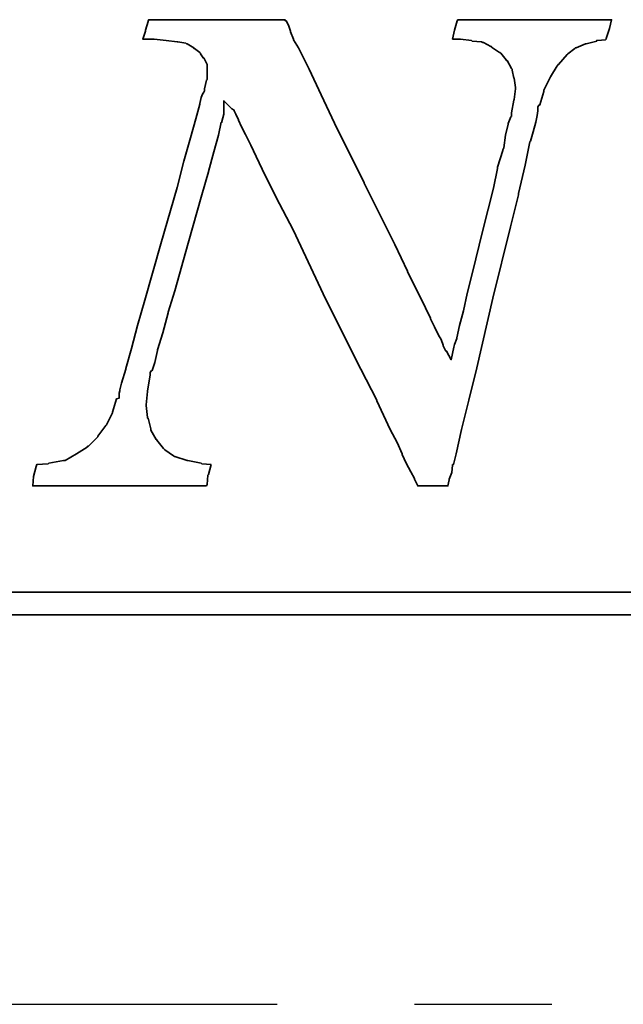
# Model space of a CAD drawing. Header units: millimetres. Extents: x -61 to 184, y -64 to 81.
# Tile 40 of 43: x 148.67 to 151.96, y 0 to 5.37. Entities that reach past the tile are written whole.
import ezdxf

# ---------------------------------------------------------------- set-up
doc = ezdxf.new("R2010")
doc.units = ezdxf.units.MM
doc.linetypes.add('CENTER', pattern=[2, 1.25, -0.25, 0.25, -0.25])
for name, color, linetype in [('CL', 1, 'CENTER'), ('DIM', 4, 'Continuous'), ('layer 1', 7, 'Continuous')]:
    doc.layers.add(name, color=color, linetype=linetype)

# ---------------------------------------------------------------- blocks, each defined once
blk = doc.blocks.new('TBI MOTION logo(完整正式版)')
at = {"layer": 'layer 1', "color": 22, "lineweight": 35}
for points, knots in [([(58.92625, -7.91875), (58.92625, -7.91875), (58.58625, -7.89375), (58.58625, -7.89375), (58.58625, -7.89375), (58.58625, -7.89375), (58.56625, -7.87125), (58.56625, -7.87125), (58.56625, -7.87125), (58.56625, -7.87125), (58.08375, -7.77375), (58.08375, -7.77375), (58.08375, -7.77375), (58.08375, -7.77375), (58.06125, -7.77375), (58.06125, -7.77375), (58.06125, -7.77375), (58.06125, -7.77375), (57.62625, -7.63125), (57.62625, -7.63125), (57.62625, -7.63125), (57.62625, -7.63125), (57.60625, -7.63125), (57.60625, -7.63125), (57.60625, -7.63125), (57.60625, -7.63125), (57.58125, -7.60625), (57.58125, -7.60625), (57.58125, -7.60625), (57.58125, -7.60625), (57.26625, -7.38875), (57.26625, -7.38875), (57.26625, -7.38875), (57.26625, -7.38875), (57.24625, -7.36875), (57.24625, -7.36875), (57.24625, -7.36875), (57.24625, -7.36875), (57.22125, -7.34375), (57.22125, -7.34375), (57.22125, -7.34375), (57.22125, -7.34375), (56.98125, -7.05375), (56.98125, -7.05375), (56.98125, -7.05375), (56.98125, -7.05375), (56.98125, -7.02875), (56.98125, -7.02875), (56.98125, -7.02875), (56.98125, -7.02875), (56.95625, -7.02875), (56.95625, -7.02875), (56.95625, -7.02875), (56.95625, -7.02875), (56.76625, -6.69625), (56.76625, -6.69625), (56.76625, -6.69625), (56.76625, -6.69625), (56.76625, -6.67125), (56.76625, -6.67125), (56.76625, -6.67125), (56.76625, -6.67125), (56.76625, -6.64875), (56.76625, -6.64875), (56.76625, -6.64875), (56.76625, -6.64875), (56.67125, -6.26375), (56.67125, -6.26375), (56.67125, -6.26375), (56.67125, -6.26375), (56.64625, -6.26375), (56.64625, -6.26375), (56.64625, -6.26375), (56.64625, -6.26375), (56.64625, -6.23875), (56.64625, -6.23875), (56.64625, -6.23875), (56.64625, -6.23875), (56.59625, -5.80875), (56.59625, -5.80875), (56.59625, -5.80875), (56.59625, -5.80875), (56.59625, -5.78375), (56.59625, -5.78375), (56.59625, -5.78375), (56.59625, -5.78375), (56.64625, -5.30375), (56.64625, -5.30375), (56.64625, -5.30375), (56.64625, -5.30375), (56.64625, -5.27875), (56.64625, -5.27875), (56.64625, -5.27875), (56.64625, -5.27875), (56.74125, -4.72875), (56.74125, -4.72875), (56.74125, -4.72875), (56.74125, -4.72875), (56.74125, -4.67875), (56.74125, -4.67875), (56.74125, -4.67875), (56.74125, -4.67875), (56.74125, -4.63375), (56.74125, -4.63375), (56.74125, -4.63375), (56.74125, -4.63375), (56.79125, -4.55875), (56.79125, -4.55875), (56.79125, -4.55875), (56.79125, -4.55875), (56.81125, -4.55875), (56.81125, -4.55875), (56.81125, -4.55875), (56.81125, -4.55875), (56.91125, -4.27375), (56.91125, -4.27375), (56.91125, -4.27375), (56.91125, -4.27375), (57.00625, -3.83874), (57.00625, -3.83874), (57.00625, -3.83874), (57.00625, -3.83874), (57.00625, -3.81374), (57.00625, -3.81374), (57.00625, -3.81374), (57.00625, -3.81374), (57.19875, -3.21374), (57.19875, -3.21374), (57.19875, -3.21374), (57.19875, -3.21374), (57.38625, -2.49625), (57.38625, -2.49625), (57.38625, -2.49625), (57.38625, -2.49625), (57.38625, -2.47374), (57.38625, -2.47374), (57.38625, -2.47374), (57.38625, -2.47374), (57.62625, -1.70375), (57.62625, -1.70375), (57.62625, -1.70375), (57.62625, -1.70375), (58.10625, 0.00125), (58.10625, 0.00125), (58.10625, 0.00125), (58.10625, 0.00125), (58.58625, 1.72625), (58.58625, 1.72625), (58.58625, 1.72625), (58.58625, 1.72625), (58.82625, 2.54125), (58.82625, 2.54125), (58.82625, 2.54125), (58.82625, 2.54125), (58.82625, 2.56374), (58.82625, 2.56374), (58.82625, 2.56374), (58.82625, 2.56374), (59.02125, 3.26125), (59.02125, 3.26125), (59.02125, 3.26125), (59.02125, 3.26125), (59.18625, 3.86125), (59.18625, 3.86125), (59.18625, 3.86125), (59.18625, 3.86125), (59.28625, 4.31875), (59.28625, 4.31875), (59.28625, 4.31875), (59.28625, 4.31875), (59.30625, 4.31875), (59.30625, 4.31875), (59.30625, 4.31875), (59.30625, 4.31875), (59.30625, 4.34125), (59.30625, 4.34125), (59.30625, 4.34125), (59.30625, 4.34125), (59.38125, 4.60625), (59.38125, 4.60625), (59.38125, 4.60625), (59.38125, 4.60625), (59.38125, 4.65125), (59.38125, 4.65125), (59.38125, 4.65125), (59.38125, 4.65125), (59.38125, 5.08625), (59.38125, 5.08625), (59.38125, 5.08625), (59.38125, 5.08625), (59.66625, 4.79624), (59.66625, 4.79624), (59.66625, 4.79624), (59.66625, 4.79624), (59.74125, 4.75124), (59.74125, 4.75124), (59.74125, 4.75124), (59.74125, 4.75124), (59.74125, 4.72624), (59.74125, 4.72624), (59.74125, 4.72624), (59.74125, 4.72624), (59.76125, 4.70124), (59.76125, 4.70124), (59.76125, 4.70124), (59.76125, 4.70124), (59.81125, 4.60625), (59.81125, 4.60625), (59.81125, 4.60625), (59.81125, 4.60625), (59.90625, 4.41125), (59.90625, 4.41125), (59.90625, 4.41125), (59.90625, 4.41125), (59.90625, 4.39125), (59.90625, 4.39125), (59.90625, 4.39125), (59.90625, 4.39125), (60.00375, 4.15124), (60.00375, 4.15124), (60.00375, 4.15124), (60.00375, 4.15124), (60.14625, 3.88374), (60.14625, 3.88374), (60.14625, 3.88374), (60.14625, 3.88374), (60.34125, 3.50124), (60.34125, 3.50124), (60.34125, 3.50124), (60.34125, 3.50124), (60.53125, 3.09125), (60.53125, 3.09125), (60.53125, 3.09125), (60.53125, 3.09125), (60.74625, 2.63625), (60.74625, 2.63625), (60.74625, 2.63625), (60.74625, 2.63625), (61.25125, 1.63124), (61.25125, 1.63124), (61.25125, 1.63124), (61.25125, 1.63124), (61.85125, 0.47625), (61.85125, 0.47625), (61.85125, 0.47625), (61.85125, 0.47625), (63.02625, -2.01874), (63.02625, -2.01874), (63.02625, -2.01874), (63.02625, -2.01874), (64.27625, -4.51374), (64.27625, -4.51374), (64.27625, -4.51374), (64.27625, -4.51374), (64.85125, -5.61375), (64.85125, -5.61375), (64.85125, -5.61375), (64.85125, -5.61375), (64.85125, -5.64125), (64.85125, -5.64125), (64.85125, -5.64125), (64.85125, -5.64125), (65.32875, -6.67125), (65.32875, -6.67125), (65.32875, -6.67125), (65.32875, -6.67125), (65.57125, -7.12875), (65.57125, -7.12875), (65.57125, -7.12875), (65.57125, -7.12875), (65.76125, -7.53625), (65.76125, -7.53625), (65.76125, -7.53625), (65.76125, -7.53625), (65.76125, -7.55625), (65.76125, -7.55625), (65.76125, -7.55625), (65.76125, -7.55625), (65.90375, -7.87125), (65.90375, -7.87125), (65.90375, -7.87125), (65.90375, -7.87125), (66.07125, -8.18125), (66.07125, -8.18125), (66.07125, -8.18125), (66.07125, -8.18125), (66.19125, -8.42375), (66.19125, -8.42375), (66.19125, -8.42375), (66.19125, -8.42375), (66.19125, -8.44375), (66.19125, -8.44375), (66.19125, -8.44375), (66.19125, -8.44375), (66.29125, -8.63875), (66.29125, -8.63875), (66.29125, -8.63875), (66.29125, -8.63875), (66.31125, -8.68625), (66.31125, -8.68625), (66.31125, -8.68625), (66.31125, -8.68625), (66.38375, -8.68625), (66.38375, -8.68625), (66.38375, -8.68625), (66.38375, -8.68625), (66.84125, -8.68625), (66.84125, -8.68625), (66.84125, -8.68625), (66.84125, -8.68625), (67.29625, -8.68625), (67.29625, -8.68625), (67.29625, -8.68625), (67.29625, -8.68625), (67.36625, -8.68625), (67.36625, -8.68625), (67.36625, -8.68625), (67.36625, -8.68625), (67.39125, -8.68625), (67.39125, -8.68625), (67.39125, -8.68625), (67.39125, -8.68625), (67.44125, -8.46875), (67.44125, -8.46875), (67.44125, -8.46875), (67.44125, -8.46875), (67.44125, -8.44375), (67.44125, -8.44375), (67.44125, -8.44375), (67.44125, -8.44375), (67.53625, -8.20375), (67.53625, -8.20375), (67.53625, -8.20375), (67.53625, -8.20375), (67.56125, -7.94375), (67.56125, -7.94375), (67.56125, -7.94375), (67.56125, -7.94375), (67.56125, -7.91875), (67.56125, -7.91875), (67.56125, -7.91875), (67.56125, -7.91875), (67.58625, -7.91875), (67.58625, -7.91875), (67.58625, -7.91875), (67.58625, -7.91875), (67.68125, -7.53625), (67.68125, -7.53625), (67.68125, -7.53625), (67.68125, -7.53625), (67.87375, -6.67125), (67.87375, -6.67125), (67.87375, -6.67125), (67.87375, -6.67125), (68.13625, -5.61375), (68.13625, -5.61375), (68.13625, -5.61375), (68.13625, -5.61375), (68.42375, -4.46374), (68.42375, -4.46374), (68.42375, -4.46374), (68.42375, -4.46374), (68.99875, -1.96874), (68.99875, -1.96874), (68.99875, -1.96874), (68.99875, -1.96874), (69.62625, 0.57625), (69.62625, 0.57625), (69.62625, 0.57625), (69.62625, 0.57625), (69.91125, 1.72625), (69.91125, 1.72625), (69.91125, 1.72625), (69.91125, 1.72625), (69.91125, 1.77625), (69.91125, 1.77625), (69.91125, 1.77625), (69.91125, 1.77625), (70.15125, 2.78124), (70.15125, 2.78124), (70.15125, 2.78124), (70.15125, 2.78124), (70.32125, 3.62125), (70.32125, 3.62125), (70.32125, 3.62125), (70.32125, 3.62125), (70.34125, 3.64625), (70.34125, 3.64625), (70.34125, 3.64625), (70.34125, 3.64625), (70.44125, 3.98125), (70.44125, 3.98125), (70.44125, 3.98125), (70.44125, 3.98125), (70.53625, 4.31875), (70.53625, 4.31875), (70.53625, 4.31875), (70.53625, 4.31875), (70.58125, 4.55875), (70.58125, 4.55875), (70.58125, 4.55875), (70.58125, 4.55875), (70.60625, 4.72624), (70.60625, 4.72624), (70.60625, 4.72624), (70.60625, 4.72624), (70.60625, 4.79624), (70.60625, 4.79624), (70.60625, 4.79624), (70.60625, 4.79624), (70.60625, 4.87125), (70.60625, 4.87125), (70.60625, 4.87125), (70.60625, 4.87125), (70.65625, 4.94125), (70.65625, 4.94125), (70.65625, 4.94125), (70.65625, 4.94125), (70.68125, 4.94125), (70.68125, 4.94125), (70.68125, 4.94125), (70.68125, 4.94125), (70.82125, 5.42125), (70.82125, 5.42125), (70.82125, 5.42125), (70.82125, 5.42125), (70.82125, 5.44625), (70.82125, 5.44625), (70.82125, 5.44625), (70.82125, 5.44625), (70.82125, 5.47125), (70.82125, 5.47125), (70.82125, 5.47125), (70.82125, 5.47125), (71.06125, 5.94625), (71.06125, 5.94625), (71.06125, 5.94625), (71.06125, 5.94625), (71.30125, 6.33124), (71.30125, 6.33124), (71.30125, 6.33124), (71.30125, 6.33124), (71.32625, 6.35625), (71.32625, 6.35625), (71.32625, 6.35625), (71.32625, 6.35625), (71.32625, 6.38124), (71.32625, 6.38124), (71.32625, 6.38124), (71.32625, 6.38124), (71.35125, 6.38124), (71.35125, 6.38124), (71.35125, 6.38124), (71.35125, 6.38124), (71.66125, 6.74125), (71.66125, 6.74125), (71.66125, 6.74125), (71.66125, 6.74125), (71.68625, 6.76625), (71.68625, 6.76625), (71.68625, 6.76625), (71.68625, 6.76625), (71.92625, 6.95624), (71.92625, 6.95624), (71.92625, 6.95624), (71.92625, 6.95624), (71.95125, 6.98125), (71.95125, 6.98125), (71.95125, 6.98125), (71.95125, 6.98125), (71.97625, 6.98125), (71.97625, 6.98125), (71.97625, 6.98125), (71.97625, 6.98125), (72.31125, 7.12624), (72.31125, 7.12624), (72.31125, 7.12624), (72.31125, 7.12624), (72.33375, 7.12624), (72.33375, 7.12624), (72.33375, 7.12624), (72.33375, 7.12624), (72.71625, 7.21875), (72.71625, 7.21875), (72.71625, 7.21875), (72.71625, 7.21875), (72.71625, 7.24624), (72.71625, 7.24624), (72.71625, 7.24624), (72.71625, 7.24624), (72.74125, 7.24624), (72.74125, 7.24624), (72.74125, 7.24624), (72.74125, 7.24624), (73.03124, 7.26624), (73.03124, 7.26624), (73.03124, 7.26624), (73.03124, 7.26624), (73.05375, 7.29125), (73.05375, 7.29125), (73.05375, 7.29125), (73.05375, 7.29125), (73.05375, 7.31625), (73.05375, 7.31625), (73.05375, 7.31625), (73.05375, 7.31625), (73.17625, 7.67625), (73.17625, 7.67625), (73.17625, 7.67625), (73.17625, 7.67625), (73.24625, 7.98625), (73.24625, 7.98625), (73.24625, 7.98625), (73.24625, 7.98625), (73.19625, 7.98625), (73.19625, 7.98625), (73.19625, 7.98625), (73.19625, 7.98625), (72.93625, 7.98625), (72.93625, 7.98625), (72.93625, 7.98625), (72.93625, 7.98625), (72.55125, 7.98625), (72.55125, 7.98625), (72.55125, 7.98625), (72.55125, 7.98625), (72.09625, 7.98625), (72.09625, 7.98625), (72.09625, 7.98625), (72.09625, 7.98625), (71.64125, 7.98625), (71.64125, 7.98625), (71.64125, 7.98625), (71.64125, 7.98625), (70.53625, 7.98625), (70.53625, 7.98625), (70.53625, 7.98625), (70.53625, 7.98625), (69.47875, 7.98625), (69.47875, 7.98625), (69.47875, 7.98625), (69.47875, 7.98625), (68.95125, 7.98625), (68.95125, 7.98625), (68.95125, 7.98625), (68.95125, 7.98625), (68.52125, 7.98625), (68.52125, 7.98625), (68.52125, 7.98625), (68.52125, 7.98625), (68.13625, 7.98625), (68.13625, 7.98625), (68.13625, 7.98625), (68.13625, 7.98625), (67.87375, 7.98625), (67.87375, 7.98625), (67.87375, 7.98625), (67.87375, 7.98625), (67.75125, 7.98625), (67.75125, 7.98625), (67.75125, 7.98625), (67.75125, 7.98625), (67.72625, 7.94125), (67.72625, 7.94125), (67.72625, 7.94125), (67.72625, 7.94125), (67.63125, 7.60625), (67.63125, 7.60625), (67.63125, 7.60625), (67.63125, 7.60625), (67.56125, 7.29125), (67.56125, 7.29125), (67.56125, 7.29125), (67.56125, 7.29125), (67.72625, 7.29125), (67.72625, 7.29125), (67.72625, 7.29125), (67.72625, 7.29125), (67.82625, 7.29125), (67.82625, 7.29125), (67.82625, 7.29125), (67.82625, 7.29125), (67.84625, 7.29125), (67.84625, 7.29125), (67.84625, 7.29125), (67.84625, 7.29125), (68.23125, 7.24624), (68.23125, 7.24624), (68.23125, 7.24624), (68.23125, 7.24624), (68.25875, 7.21875), (68.25875, 7.21875), (68.25875, 7.21875), (68.25875, 7.21875), (68.59125, 7.19624), (68.59125, 7.19624), (68.59125, 7.19624), (68.59125, 7.19624), (68.64125, 7.17125), (68.64125, 7.17125), (68.64125, 7.17125), (68.64125, 7.17125), (68.66625, 7.17125), (68.66625, 7.17125), (68.66625, 7.17125), (68.66625, 7.17125), (68.92625, 7.02624), (68.92625, 7.02624), (68.92625, 7.02624), (68.92625, 7.02624), (68.95125, 7.02624), (68.95125, 7.02624), (68.95125, 7.02624), (68.95125, 7.02624), (68.95125, 7.00624), (68.95125, 7.00624), (68.95125, 7.00624), (68.95125, 7.00624), (69.23875, 6.81125), (69.23875, 6.81125), (69.23875, 6.81125), (69.23875, 6.81125), (69.26625, 6.81125), (69.26625, 6.81125), (69.26625, 6.81125), (69.26625, 6.81125), (69.28625, 6.78625), (69.28625, 6.78625), (69.28625, 6.78625), (69.28625, 6.78625), (69.47875, 6.54875), (69.47875, 6.54875), (69.47875, 6.54875), (69.47875, 6.54875), (69.47875, 6.52375), (69.47875, 6.52375), (69.47875, 6.52375), (69.47875, 6.52375), (69.50625, 6.52375), (69.50625, 6.52375), (69.50625, 6.52375), (69.50625, 6.52375), (69.67125, 6.23625), (69.67125, 6.23625), (69.67125, 6.23625), (69.67125, 6.23625), (69.69375, 6.21125), (69.69375, 6.21125), (69.69375, 6.21125), (69.69375, 6.21125), (69.69375, 6.18625), (69.69375, 6.18625), (69.69375, 6.18625), (69.69375, 6.18625), (69.74625, 5.89875), (69.74625, 5.89875), (69.74625, 5.89875), (69.74625, 5.89875), (69.76625, 5.89875), (69.76625, 5.89875), (69.76625, 5.89875), (69.76625, 5.89875), (69.81375, 5.56625), (69.81375, 5.56625), (69.81375, 5.56625), (69.81375, 5.56625), (69.81375, 5.54125), (69.81375, 5.54125), (69.81375, 5.54125), (69.81375, 5.54125), (69.81375, 5.51625), (69.81375, 5.51625), (69.81375, 5.51625), (69.81375, 5.51625), (69.76625, 5.13125), (69.76625, 5.13125), (69.76625, 5.13125), (69.76625, 5.13125), (69.74625, 5.10874), (69.74625, 5.10874), (69.74625, 5.10874), (69.74625, 5.10874), (69.67125, 4.65125), (69.67125, 4.65125), (69.67125, 4.65125), (69.67125, 4.65125), (69.67125, 4.55875), (69.67125, 4.55875), (69.67125, 4.55875), (69.67125, 4.55875), (69.67125, 4.53125), (69.67125, 4.53125), (69.67125, 4.53125), (69.67125, 4.53125), (69.64625, 4.50874), (69.64625, 4.50874), (69.64625, 4.50874), (69.64625, 4.50874), (69.55125, 4.27125), (69.55125, 4.27125), (69.55125, 4.27125), (69.55125, 4.27125), (69.55125, 4.24625), (69.55125, 4.24625), (69.55125, 4.24625), (69.55125, 4.24625), (69.45375, 3.86125), (69.45375, 3.86125), (69.45375, 3.86125), (69.45375, 3.86125), (69.38625, 3.40624), (69.38625, 3.40624), (69.38625, 3.40624), (69.38625, 3.40624), (69.35875, 3.33125), (69.35875, 3.33125), (69.35875, 3.33125), (69.35875, 3.33125), (69.35875, 3.30875), (69.35875, 3.30875), (69.35875, 3.30875), (69.35875, 3.30875), (69.16625, 2.71125), (69.16625, 2.71125), (69.16625, 2.71125), (69.16625, 2.71125), (69.16625, 2.66375), (69.16625, 2.66375), (69.16625, 2.66375), (69.16625, 2.66375), (69.02625, 1.96374), (69.02625, 1.96374), (69.02625, 1.96374), (69.02625, 1.96374), (68.64125, 0.45624), (68.64125, 0.45624), (68.64125, 0.45624), (68.64125, 0.45624), (68.25875, -1.10625), (68.25875, -1.10625), (68.25875, -1.10625), (68.25875, -1.10625), (68.08625, -1.80125), (68.08625, -1.80125), (68.08625, -1.80125), (68.08625, -1.80125), (67.94625, -2.42625), (67.94625, -2.42625), (67.94625, -2.42625), (67.94625, -2.42625), (67.80125, -2.95375), (67.80125, -2.95375), (67.80125, -2.95375), (67.80125, -2.95375), (67.70625, -3.38375), (67.70625, -3.38375), (67.70625, -3.38375), (67.70625, -3.38375), (67.70625, -3.40875), (67.70625, -3.40875), (67.70625, -3.40875), (67.70625, -3.40875), (67.63125, -3.62375), (67.63125, -3.62375), (67.63125, -3.62375), (67.63125, -3.62375), (67.60625, -3.72125), (67.60625, -3.72125), (67.60625, -3.72125), (67.60625, -3.72125), (67.51125, -4.17375), (67.51125, -4.17375), (67.51125, -4.17375), (67.51125, -4.17375), (67.34625, -3.86374), (67.34625, -3.86374), (67.34625, -3.86374), (67.34625, -3.86374), (67.32125, -3.86374), (67.32125, -3.86374), (67.32125, -3.86374), (67.32125, -3.86374), (67.27125, -3.76874), (67.27125, -3.76874), (67.27125, -3.76874), (67.27125, -3.76874), (67.22625, -3.67374), (67.22625, -3.67374), (67.22625, -3.67374), (67.22625, -3.67374), (67.22625, -3.64875), (67.22625, -3.64875), (67.22625, -3.64875), (67.22625, -3.64875), (67.15125, -3.45375), (67.15125, -3.45375), (67.15125, -3.45375), (67.15125, -3.45375), (67.05625, -3.28875), (67.05625, -3.28875), (67.05625, -3.28875), (67.05625, -3.28875), (66.91125, -3.00125), (66.91125, -3.00125), (66.91125, -3.00125), (66.91125, -3.00125), (66.77125, -2.71375), (66.77125, -2.71375), (66.77125, -2.71375), (66.77125, -2.71375), (66.77125, -2.68875), (66.77125, -2.68875), (66.77125, -2.68875), (66.77125, -2.68875), (66.41125, -1.94374), (66.41125, -1.94374), (66.41125, -1.94374), (66.41125, -1.94374), (65.95125, -1.03375), (65.95125, -1.03375), (65.95125, -1.03375), (65.95125, -1.03375), (65.95125, -1.00875), (65.95125, -1.00875), (65.95125, -1.00875), (65.95125, -1.00875), (65.49625, -0.04874), (65.49625, -0.04874), (65.49625, -0.04874), (65.49625, -0.04874), (64.39375, 2.13624), (64.39375, 2.13624), (64.39375, 2.13624), (64.39375, 2.13624), (64.39375, 2.15624), (64.39375, 2.15624), (64.39375, 2.15624), (64.39375, 2.15624), (63.33625, 4.29125), (63.33625, 4.29125), (63.33625, 4.29125), (63.33625, 4.29125), (62.85625, 5.30125), (62.85625, 5.30125), (62.85625, 5.30125), (62.85625, 5.30125), (62.42625, 6.21125), (62.42625, 6.21125), (62.42625, 6.21125), (62.42625, 6.21125), (62.04125, 6.98125), (62.04125, 6.98125), (62.04125, 6.98125), (62.04125, 6.98125), (61.87375, 7.26624), (61.87375, 7.26624), (61.87375, 7.26624), (61.87375, 7.26624), (61.87375, 7.29125), (61.87375, 7.29125), (61.87375, 7.29125), (61.87375, 7.29125), (61.75625, 7.55625), (61.75625, 7.55625), (61.75625, 7.55625), (61.75625, 7.55625), (61.75625, 7.58124), (61.75625, 7.58124), (61.75625, 7.58124), (61.75625, 7.58124), (61.68375, 7.79375), (61.68375, 7.79375), (61.68375, 7.79375), (61.68375, 7.79375), (61.61125, 7.94125), (61.61125, 7.94125), (61.61125, 7.94125), (61.61125, 7.94125), (61.58625, 7.94125), (61.58625, 7.94125), (61.58625, 7.94125), (61.58625, 7.94125), (61.56375, 7.98625), (61.56375, 7.98625), (61.56375, 7.98625), (61.56375, 7.98625), (61.41875, 7.98625), (61.41875, 7.98625), (61.41875, 7.98625), (61.41875, 7.98625), (61.18125, 7.98625), (61.18125, 7.98625), (61.18125, 7.98625), (61.18125, 7.98625), (60.84125, 7.98625), (60.84125, 7.98625), (60.84125, 7.98625), (60.84125, 7.98625), (60.02625, 7.98625), (60.02625, 7.98625), (60.02625, 7.98625), (60.02625, 7.98625), (59.11625, 7.98625), (59.11625, 7.98625), (59.11625, 7.98625), (59.11625, 7.98625), (58.15625, 7.98625), (58.15625, 7.98625), (58.15625, 7.98625), (58.15625, 7.98625), (57.34125, 7.98625), (57.34125, 7.98625), (57.34125, 7.98625), (57.34125, 7.98625), (57.00625, 7.98625), (57.00625, 7.98625), (57.00625, 7.98625), (57.00625, 7.98625), (56.76625, 7.98625), (56.76625, 7.98625), (56.76625, 7.98625), (56.76625, 7.98625), (56.69125, 7.98625), (56.69125, 7.98625), (56.69125, 7.98625), (56.69125, 7.98625), (56.67125, 7.94125), (56.67125, 7.94125), (56.67125, 7.94125), (56.67125, 7.94125), (56.67125, 7.91625), (56.67125, 7.91625), (56.67125, 7.91625), (56.67125, 7.91625), (56.57125, 7.60625), (56.57125, 7.60625), (56.57125, 7.60625), (56.57125, 7.60625), (56.57125, 7.58124), (56.57125, 7.58124), (56.57125, 7.58124), (56.57125, 7.58124), (56.47625, 7.29125), (56.47625, 7.29125), (56.47625, 7.29125), (56.47625, 7.29125), (56.57125, 7.29125), (56.57125, 7.29125), (56.57125, 7.29125), (56.57125, 7.29125), (56.76625, 7.29125), (56.76625, 7.29125), (56.76625, 7.29125), (56.76625, 7.29125), (56.86125, 7.29125), (56.86125, 7.29125), (56.86125, 7.29125), (56.86125, 7.29125), (56.88625, 7.29125), (56.88625, 7.29125), (56.88625, 7.29125), (56.88625, 7.29125), (57.31625, 7.24624), (57.31625, 7.24624), (57.31625, 7.24624), (57.31625, 7.24624), (57.70125, 7.19624), (57.70125, 7.19624), (57.70125, 7.19624), (57.70125, 7.19624), (57.72625, 7.19624), (57.72625, 7.19624), (57.72625, 7.19624), (57.72625, 7.19624), (58.01125, 7.14624), (58.01125, 7.14624), (58.01125, 7.14624), (58.01125, 7.14624), (58.03625, 7.12624), (58.03625, 7.12624), (58.03625, 7.12624), (58.03625, 7.12624), (58.06125, 7.12624), (58.06125, 7.12624), (58.06125, 7.12624), (58.06125, 7.12624), (58.30125, 6.98125), (58.30125, 6.98125), (58.30125, 6.98125), (58.30125, 6.98125), (58.30125, 6.95624), (58.30125, 6.95624), (58.30125, 6.95624), (58.30125, 6.95624), (58.32375, 6.95624), (58.32375, 6.95624), (58.32375, 6.95624), (58.32375, 6.95624), (58.51625, 6.81125), (58.51625, 6.81125), (58.51625, 6.81125), (58.51625, 6.81125), (58.54125, 6.78625), (58.54125, 6.78625), (58.54125, 6.78625), (58.54125, 6.78625), (58.54125, 6.76625), (58.54125, 6.76625), (58.54125, 6.76625), (58.54125, 6.76625), (58.63625, 6.62124), (58.63625, 6.62124), (58.63625, 6.62124), (58.63625, 6.62124), (58.65875, 6.62124), (58.65875, 6.62124), (58.65875, 6.62124), (58.65875, 6.62124), (58.75625, 6.42625), (58.75625, 6.42625), (58.75625, 6.42625), (58.75625, 6.42625), (58.77875, 6.38124), (58.77875, 6.38124), (58.77875, 6.38124), (58.77875, 6.38124), (58.77875, 6.33124), (58.77875, 6.33124), (58.77875, 6.33124), (58.77875, 6.33124), (58.77875, 6.09125), (58.77875, 6.09125), (58.77875, 6.09125), (58.77875, 6.09125), (58.77875, 5.85125), (58.77875, 5.85125), (58.77875, 5.85125), (58.77875, 5.85125), (58.75625, 5.82625), (58.75625, 5.82625), (58.75625, 5.82625), (58.75625, 5.82625), (58.68625, 5.51625), (58.68625, 5.51625), (58.68625, 5.51625), (58.68625, 5.51625), (58.68625, 5.47125), (58.68625, 5.47125), (58.68625, 5.47125), (58.68625, 5.47125), (58.68625, 5.44625), (58.68625, 5.44625), (58.68625, 5.44625), (58.68625, 5.44625), (58.65875, 5.39625), (58.65875, 5.39625), (58.65875, 5.39625), (58.65875, 5.39625), (58.61125, 5.32624), (58.61125, 5.32624), (58.61125, 5.32624), (58.61125, 5.32624), (58.56625, 5.20375), (58.56625, 5.20375), (58.56625, 5.20375), (58.56625, 5.20375), (58.51625, 4.99125), (58.51625, 4.99125), (58.51625, 4.99125), (58.51625, 4.99125), (58.51625, 4.96625), (58.51625, 4.96625), (58.51625, 4.96625), (58.51625, 4.96625), (58.37125, 4.43625), (58.37125, 4.43625), (58.37125, 4.43625), (58.37125, 4.43625), (58.18125, 3.76625), (58.18125, 3.76625), (58.18125, 3.76625), (58.18125, 3.76625), (57.94125, 2.92624), (57.94125, 2.92624), (57.94125, 2.92624), (57.94125, 2.92624), (57.70125, 1.98874), (57.70125, 1.98874), (57.70125, 1.98874), (57.70125, 1.98874), (57.12625, -0.02374), (57.12625, -0.02374), (57.12625, -0.02374), (57.12625, -0.02374), (56.55125, -2.03875), (56.55125, -2.03875), (56.55125, -2.03875), (56.55125, -2.03875), (56.28625, -2.95375), (56.28625, -2.95375), (56.28625, -2.95375), (56.28625, -2.95375), (56.07125, -3.76874), (56.07125, -3.76874), (56.07125, -3.76874), (56.07125, -3.76874), (55.87625, -4.48874), (55.87625, -4.48874), (55.87625, -4.48874), (55.87625, -4.48874), (55.87625, -4.51374), (55.87625, -4.51374), (55.87625, -4.51374), (55.87625, -4.51374), (55.71125, -5.01625), (55.71125, -5.01625), (55.71125, -5.01625), (55.71125, -5.01625), (55.66125, -5.25375), (55.66125, -5.25375), (55.66125, -5.25375), (55.66125, -5.25375), (55.66125, -5.27875), (55.66125, -5.27875), (55.66125, -5.27875), (55.66125, -5.27875), (55.63625, -5.37375), (55.63625, -5.37375), (55.63625, -5.37375), (55.63625, -5.37375), (55.63625, -5.42375), (55.63625, -5.42375), (55.63625, -5.42375), (55.63625, -5.42375), (55.63625, -5.54125), (55.63625, -5.54125), (55.63625, -5.54125), (55.63625, -5.54125), (55.54125, -5.56875), (55.54125, -5.56875), (55.54125, -5.56875), (55.54125, -5.56875), (55.39625, -6.04875), (55.39625, -6.04875), (55.39625, -6.04875), (55.39625, -6.04875), (55.39625, -6.06875), (55.39625, -6.06875), (55.39625, -6.06875), (55.39625, -6.06875), (55.18125, -6.50375), (55.18125, -6.50375), (55.18125, -6.50375), (55.18125, -6.50375), (55.15625, -6.52875), (55.15625, -6.52875), (55.15625, -6.52875), (55.15625, -6.52875), (54.86875, -6.91125), (54.86875, -6.91125), (54.86875, -6.91125), (54.86875, -6.91125), (54.86875, -6.93375), (54.86875, -6.93375), (54.86875, -6.93375), (54.86875, -6.93375), (54.53125, -7.26875), (54.53125, -7.26875), (54.53125, -7.26875), (54.53125, -7.26875), (54.51125, -7.26875), (54.51125, -7.26875), (54.51125, -7.26875), (54.51125, -7.26875), (54.48625, -7.29625), (54.48625, -7.29625), (54.48625, -7.29625), (54.48625, -7.29625), (54.10375, -7.53625), (54.10375, -7.53625), (54.10375, -7.53625), (54.10375, -7.53625), (53.69625, -7.77375), (53.69625, -7.77375), (53.69625, -7.77375), (53.69625, -7.77375), (53.67125, -7.77375), (53.67125, -7.77375), (53.67125, -7.77375), (53.67125, -7.77375), (53.64625, -7.77375), (53.64625, -7.77375), (53.64625, -7.77375), (53.64625, -7.77375), (53.11625, -7.87125), (53.11625, -7.87125), (53.11625, -7.87125), (53.11625, -7.87125), (53.09625, -7.89375), (53.09625, -7.89375), (53.09625, -7.89375), (53.09625, -7.89375), (52.68625, -7.91875), (52.68625, -7.91875), (52.68625, -7.91875), (52.68625, -7.91875), (52.66125, -7.99125), (52.66125, -7.99125), (52.66125, -7.99125), (52.66125, -7.99125), (52.56625, -8.34875), (52.56625, -8.34875), (52.56625, -8.34875), (52.56625, -8.34875), (52.54125, -8.68625), (52.54125, -8.68625), (52.54125, -8.68625), (52.54125, -8.68625), (52.58875, -8.68625), (52.58875, -8.68625), (52.58875, -8.68625), (52.58875, -8.68625), (52.87625, -8.68625), (52.87625, -8.68625), (52.87625, -8.68625), (52.87625, -8.68625), (53.33625, -8.68625), (53.33625, -8.68625), (53.33625, -8.68625), (53.33625, -8.68625), (53.79125, -8.68625), (53.79125, -8.68625), (53.79125, -8.68625), (53.79125, -8.68625), (54.36625, -8.68625), (54.36625, -8.68625), (54.36625, -8.68625), (54.36625, -8.68625), (55.59125, -8.68625), (55.59125, -8.68625), (55.59125, -8.68625), (55.59125, -8.68625), (56.76625, -8.68625), (56.76625, -8.68625), (56.76625, -8.68625), (56.76625, -8.68625), (57.34125, -8.68625), (57.34125, -8.68625), (57.34125, -8.68625), (57.34125, -8.68625), (57.82125, -8.68625), (57.82125, -8.68625), (57.82125, -8.68625), (57.82125, -8.68625), (58.25125, -8.68625), (58.25125, -8.68625), (58.25125, -8.68625), (58.25125, -8.68625), (58.58625, -8.68625), (58.58625, -8.68625), (58.58625, -8.68625), (58.58625, -8.68625), (58.75625, -8.68625), (58.75625, -8.68625), (58.75625, -8.68625), (58.75625, -8.68625), (58.77875, -8.63875), (58.77875, -8.63875), (58.77875, -8.63875), (58.77875, -8.63875), (58.80625, -8.30375), (58.80625, -8.30375), (58.80625, -8.30375), (58.80625, -8.30375), (58.82625, -8.27875), (58.82625, -8.27875), (58.82625, -8.27875), (58.82625, -8.27875), (58.92625, -7.91875), (58.92625, -7.91875)], [0, 0, 0, 0, 0.003125, 0.003125, 0.003125, 0.003125, 0.00625, 0.00625, 0.00625, 0.00625, 0.009375, 0.009375, 0.009375, 0.009375, 0.0125, 0.0125, 0.0125, 0.0125, 0.015625, 0.015625, 0.015625, 0.015625, 0.01875, 0.01875, 0.01875, 0.01875, 0.021875, 0.021875, 0.021875, 0.021875, 0.025, 0.025, 0.025, 0.025, 0.028125, 0.028125, 0.028125, 0.028125, 0.03125, 0.03125, 0.03125, 0.03125, 0.034375, 0.034375, 0.034375, 0.034375, 0.0375, 0.0375, 0.0375, 0.0375, 0.040625, 0.040625, 0.040625, 0.040625, 0.04375, 0.04375, 0.04375, 0.04375, 0.046875, 0.046875, 0.046875, 0.046875, 0.05, 0.05, 0.05, 0.05, 0.053125, 0.053125, 0.053125, 0.053125, 0.05625, 0.05625, 0.05625, 0.05625, 0.059375, 0.059375, 0.059375, 0.059375, 0.0625, 0.0625, 0.0625, 0.0625, 0.065625, 0.065625, 0.065625, 0.065625, 0.06875, 0.06875, 0.06875, 0.06875, 0.071875, 0.071875, 0.071875, 0.071875, 0.075, 0.075, 0.075, 0.075, 0.078125, 0.078125, 0.078125, 0.078125, 0.08125, 0.08125, 0.08125, 0.08125, 0.084375, 0.084375, 0.084375, 0.084375, 0.0875, 0.0875, 0.0875, 0.0875, 0.090625, 0.090625, 0.090625, 0.090625, 0.09375, 0.09375, 0.09375, 0.09375, 0.096875, 0.096875, 0.096875, 0.096875, 0.1, 0.1, 0.1, 0.1, 0.103125, 0.103125, 0.103125, 0.103125, 0.10625, 0.10625, 0.10625, 0.10625, 0.109375, 0.109375, 0.109375, 0.109375, 0.1125, 0.1125, 0.1125, 0.1125, 0.115625, 0.115625, 0.115625, 0.115625, 0.11875, 0.11875, 0.11875, 0.11875, 0.121875, 0.121875, 0.121875, 0.121875, 0.125, 0.125, 0.125, 0.125, 0.128125, 0.128125, 0.128125, 0.128125, 0.13125, 0.13125, 0.13125, 0.13125, 0.134375, 0.134375, 0.134375, 0.134375, 0.1375, 0.1375, 0.1375, 0.1375, 0.140625, 0.140625, 0.140625, 0.140625, 0.14375, 0.14375, 0.14375, 0.14375, 0.146875, 0.146875, 0.146875, 0.146875, 0.15, 0.15, 0.15, 0.15, 0.153125, 0.153125, 0.153125, 0.153125, 0.15625, 0.15625, 0.15625, 0.15625, 0.159375, 0.159375, 0.159375, 0.159375, 0.1625, 0.1625, 0.1625, 0.1625, 0.165625, 0.165625, 0.165625, 0.165625, 0.16875, 0.16875, 0.16875, 0.16875, 0.171875, 0.171875, 0.171875, 0.171875, 0.175, 0.175, 0.175, 0.175, 0.178125, 0.178125, 0.178125, 0.178125, 0.18125, 0.18125, 0.18125, 0.18125, 0.184375, 0.184375, 0.184375, 0.184375, 0.1875, 0.1875, 0.1875, 0.1875, 0.190625, 0.190625, 0.190625, 0.190625, 0.19375, 0.19375, 0.19375, 0.19375, 0.196875, 0.196875, 0.196875, 0.196875, 0.2, 0.2, 0.2, 0.2, 0.203125, 0.203125, 0.203125, 0.203125, 0.20625, 0.20625, 0.20625, 0.20625, 0.209375, 0.209375, 0.209375, 0.209375, 0.2125, 0.2125, 0.2125, 0.2125, 0.215625, 0.215625, 0.215625, 0.215625, 0.21875, 0.21875, 0.21875, 0.21875, 0.221875, 0.221875, 0.221875, 0.221875, 0.225, 0.225, 0.225, 0.225, 0.228125, 0.228125, 0.228125, 0.228125, 0.23125, 0.23125, 0.23125, 0.23125, 0.234375, 0.234375, 0.234375, 0.234375, 0.2375, 0.2375, 0.2375, 0.2375, 0.240625, 0.240625, 0.240625, 0.240625, 0.24375, 0.24375, 0.24375, 0.24375, 0.246875, 0.246875, 0.246875, 0.246875, 0.25, 0.25, 0.25, 0.25, 0.253125, 0.253125, 0.253125, 0.253125, 0.25625, 0.25625, 0.25625, 0.25625, 0.259375, 0.259375, 0.259375, 0.259375, 0.2625, 0.2625, 0.2625, 0.2625, 0.265625, 0.265625, 0.265625, 0.265625, 0.26875, 0.26875, 0.26875, 0.26875, 0.271875, 0.271875, 0.271875, 0.271875, 0.275, 0.275, 0.275, 0.275, 0.278125, 0.278125, 0.278125, 0.278125, 0.28125, 0.28125, 0.28125, 0.28125, 0.284375, 0.284375, 0.284375, 0.284375, 0.2875, 0.2875, 0.2875, 0.2875, 0.290625, 0.290625, 0.290625, 0.290625, 0.29375, 0.29375, 0.29375, 0.29375, 0.296875, 0.296875, 0.296875, 0.296875, 0.3, 0.3, 0.3, 0.3, 0.303125, 0.303125, 0.303125, 0.303125, 0.30625, 0.30625, 0.30625, 0.30625, 0.309375, 0.309375, 0.309375, 0.309375, 0.3125, 0.3125, 0.3125, 0.3125, 0.315625, 0.315625, 0.315625, 0.315625, 0.31875, 0.31875, 0.31875, 0.31875, 0.321875, 0.321875, 0.321875, 0.321875, 0.325, 0.325, 0.325, 0.325, 0.328125, 0.328125, 0.328125, 0.328125, 0.33125, 0.33125, 0.33125, 0.33125, 0.334375, 0.334375, 0.334375, 0.334375, 0.3375, 0.3375, 0.3375, 0.3375, 0.340625, 0.340625, 0.340625, 0.340625, 0.34375, 0.34375, 0.34375, 0.34375, 0.346875, 0.346875, 0.346875, 0.346875, 0.35, 0.35, 0.35, 0.35, 0.353125, 0.353125, 0.353125, 0.353125, 0.35625, 0.35625, 0.35625, 0.35625, 0.359375, 0.359375, 0.359375, 0.359375, 0.3625, 0.3625, 0.3625, 0.3625, 0.365625, 0.365625, 0.365625, 0.365625, 0.36875, 0.36875, 0.36875, 0.36875, 0.371875, 0.371875, 0.371875, 0.371875, 0.375, 0.375, 0.375, 0.375, 0.378125, 0.378125, 0.378125, 0.378125, 0.38125, 0.38125, 0.38125, 0.38125, 0.384375, 0.384375, 0.384375, 0.384375, 0.3875, 0.3875, 0.3875, 0.3875, 0.390625, 0.390625, 0.390625, 0.390625, 0.39375, 0.39375, 0.39375, 0.39375, 0.396875, 0.396875, 0.396875, 0.396875, 0.4, 0.4, 0.4, 0.4, 0.403125, 0.403125, 0.403125, 0.403125, 0.40625, 0.40625, 0.40625, 0.40625, 0.409375, 0.409375, 0.409375, 0.409375, 0.4125, 0.4125, 0.4125, 0.4125, 0.415625, 0.415625, 0.415625, 0.415625, 0.41875, 0.41875, 0.41875, 0.41875, 0.421875, 0.421875, 0.421875, 0.421875, 0.425, 0.425, 0.425, 0.425, 0.428125, 0.428125, 0.428125, 0.428125, 0.43125, 0.43125, 0.43125, 0.43125, 0.434375, 0.434375, 0.434375, 0.434375, 0.4375, 0.4375, 0.4375, 0.4375, 0.440625, 0.440625, 0.440625, 0.440625, 0.44375, 0.44375, 0.44375, 0.44375, 0.446875, 0.446875, 0.446875, 0.446875, 0.45, 0.45, 0.45, 0.45, 0.453125, 0.453125, 0.453125, 0.453125, 0.45625, 0.45625, 0.45625, 0.45625, 0.459375, 0.459375, 0.459375, 0.459375, 0.4625, 0.4625, 0.4625, 0.4625, 0.465625, 0.465625, 0.465625, 0.465625, 0.46875, 0.46875, 0.46875, 0.46875, 0.471875, 0.471875, 0.471875, 0.471875, 0.475, 0.475, 0.475, 0.475, 0.478125, 0.478125, 0.478125, 0.478125, 0.48125, 0.48125, 0.48125, 0.48125, 0.484375, 0.484375, 0.484375, 0.484375, 0.4875, 0.4875, 0.4875, 0.4875, 0.490625, 0.490625, 0.490625, 0.490625, 0.49375, 0.49375, 0.49375, 0.49375, 0.496875, 0.496875, 0.496875, 0.496875, 0.5, 0.5, 0.5, 0.5, 0.503125, 0.503125, 0.503125, 0.503125, 0.50625, 0.50625, 0.50625, 0.50625, 0.509375, 0.509375, 0.509375, 0.509375, 0.5125, 0.5125, 0.5125, 0.5125, 0.515625, 0.515625, 0.515625, 0.515625, 0.51875, 0.51875, 0.51875, 0.51875, 0.521875, 0.521875, 0.521875, 0.521875, 0.525, 0.525, 0.525, 0.525, 0.528125, 0.528125, 0.528125, 0.528125, 0.53125, 0.53125, 0.53125, 0.53125, 0.534375, 0.534375, 0.534375, 0.534375, 0.5375, 0.5375, 0.5375, 0.5375, 0.540625, 0.540625, 0.540625, 0.540625, 0.54375, 0.54375, 0.54375, 0.54375, 0.546875, 0.546875, 0.546875, 0.546875, 0.55, 0.55, 0.55, 0.55, 0.553125, 0.553125, 0.553125, 0.553125, 0.55625, 0.55625, 0.55625, 0.55625, 0.559375, 0.559375, 0.559375, 0.559375, 0.5625, 0.5625, 0.5625, 0.5625, 0.565625, 0.565625, 0.565625, 0.565625, 0.56875, 0.56875, 0.56875, 0.56875, 0.571875, 0.571875, 0.571875, 0.571875, 0.575, 0.575, 0.575, 0.575, 0.578125, 0.578125, 0.578125, 0.578125, 0.58125, 0.58125, 0.58125, 0.58125, 0.584375, 0.584375, 0.584375, 0.584375, 0.5875, 0.5875, 0.5875, 0.5875, 0.590625, 0.590625, 0.590625, 0.590625, 0.59375, 0.59375, 0.59375, 0.59375, 0.596875, 0.596875, 0.596875, 0.596875, 0.6, 0.6, 0.6, 0.6, 0.603125, 0.603125, 0.603125, 0.603125, 0.60625, 0.60625, 0.60625, 0.60625, 0.609375, 0.609375, 0.609375, 0.609375, 0.6125, 0.6125, 0.6125, 0.6125, 0.615625, 0.615625, 0.615625, 0.615625, 0.61875, 0.61875, 0.61875, 0.61875, 0.621875, 0.621875, 0.621875, 0.621875, 0.625, 0.625, 0.625, 0.625, 0.628125, 0.628125, 0.628125, 0.628125, 0.63125, 0.63125, 0.63125, 0.63125, 0.634375, 0.634375, 0.634375, 0.634375, 0.6375, 0.6375, 0.6375, 0.6375, 0.640625, 0.640625, 0.640625, 0.640625, 0.64375, 0.64375, 0.64375, 0.64375, 0.646875, 0.646875, 0.646875, 0.646875, 0.65, 0.65, 0.65, 0.65, 0.653125, 0.653125, 0.653125, 0.653125, 0.65625, 0.65625, 0.65625, 0.65625, 0.659375, 0.659375, 0.659375, 0.659375, 0.6625, 0.6625, 0.6625, 0.6625, 0.665625, 0.665625, 0.665625, 0.665625, 0.66875, 0.66875, 0.66875, 0.66875, 0.671875, 0.671875, 0.671875, 0.671875, 0.675, 0.675, 0.675, 0.675, 0.678125, 0.678125, 0.678125, 0.678125, 0.68125, 0.68125, 0.68125, 0.68125, 0.684375, 0.684375, 0.684375, 0.684375, 0.6875, 0.6875, 0.6875, 0.6875, 0.690625, 0.690625, 0.690625, 0.690625, 0.69375, 0.69375, 0.69375, 0.69375, 0.696875, 0.696875, 0.696875, 0.696875, 0.7, 0.7, 0.7, 0.7, 0.703125, 0.703125, 0.703125, 0.703125, 0.70625, 0.70625, 0.70625, 0.70625, 0.709375, 0.709375, 0.709375, 0.709375, 0.7125, 0.7125, 0.7125, 0.7125, 0.715625, 0.715625, 0.715625, 0.715625, 0.71875, 0.71875, 0.71875, 0.71875, 0.721875, 0.721875, 0.721875, 0.721875, 0.725, 0.725, 0.725, 0.725, 0.728125, 0.728125, 0.728125, 0.728125, 0.73125, 0.73125, 0.73125, 0.73125, 0.734375, 0.734375, 0.734375, 0.734375, 0.7375, 0.7375, 0.7375, 0.7375, 0.740625, 0.740625, 0.740625, 0.740625, 0.74375, 0.74375, 0.74375, 0.74375, 0.746875, 0.746875, 0.746875, 0.746875, 0.75, 0.75, 0.75, 0.75, 0.753125, 0.753125, 0.753125, 0.753125, 0.75625, 0.75625, 0.75625, 0.75625, 0.759375, 0.759375, 0.759375, 0.759375, 0.7625, 0.7625, 0.7625, 0.7625, 0.765625, 0.765625, 0.765625, 0.765625, 0.76875, 0.76875, 0.76875, 0.76875, 0.771875, 0.771875, 0.771875, 0.771875, 0.775, 0.775, 0.775, 0.775, 0.778125, 0.778125, 0.778125, 0.778125, 0.78125, 0.78125, 0.78125, 0.78125, 0.784375, 0.784375, 0.784375, 0.784375, 0.7875, 0.7875, 0.7875, 0.7875, 0.790625, 0.790625, 0.790625, 0.790625, 0.79375, 0.79375, 0.79375, 0.79375, 0.796875, 0.796875, 0.796875, 0.796875, 0.8, 0.8, 0.8, 0.8, 0.803125, 0.803125, 0.803125, 0.803125, 0.80625, 0.80625, 0.80625, 0.80625, 0.809375, 0.809375, 0.809375, 0.809375, 0.8125, 0.8125, 0.8125, 0.8125, 0.815625, 0.815625, 0.815625, 0.815625, 0.81875, 0.81875, 0.81875, 0.81875, 0.821875, 0.821875, 0.821875, 0.821875, 0.825, 0.825, 0.825, 0.825, 0.828125, 0.828125, 0.828125, 0.828125, 0.83125, 0.83125, 0.83125, 0.83125, 0.834375, 0.834375, 0.834375, 0.834375, 0.8375, 0.8375, 0.8375, 0.8375, 0.840625, 0.840625, 0.840625, 0.840625, 0.84375, 0.84375, 0.84375, 0.84375, 0.846875, 0.846875, 0.846875, 0.846875, 0.85, 0.85, 0.85, 0.85, 0.853125, 0.853125, 0.853125, 0.853125, 0.85625, 0.85625, 0.85625, 0.85625, 0.859375, 0.859375, 0.859375, 0.859375, 0.8625, 0.8625, 0.8625, 0.8625, 0.865625, 0.865625, 0.865625, 0.865625, 0.86875, 0.86875, 0.86875, 0.86875, 0.871875, 0.871875, 0.871875, 0.871875, 0.875, 0.875, 0.875, 0.875, 0.878125, 0.878125, 0.878125, 0.878125, 0.88125, 0.88125, 0.88125, 0.88125, 0.884375, 0.884375, 0.884375, 0.884375, 0.8875, 0.8875, 0.8875, 0.8875, 0.890625, 0.890625, 0.890625, 0.890625, 0.89375, 0.89375, 0.89375, 0.89375, 0.896875, 0.896875, 0.896875, 0.896875, 0.9, 0.9, 0.9, 0.9, 0.903125, 0.903125, 0.903125, 0.903125, 0.90625, 0.90625, 0.90625, 0.90625, 0.909375, 0.909375, 0.909375, 0.909375, 0.9125, 0.9125, 0.9125, 0.9125, 0.915625, 0.915625, 0.915625, 0.915625, 0.91875, 0.91875, 0.91875, 0.91875, 0.921875, 0.921875, 0.921875, 0.921875, 0.925, 0.925, 0.925, 0.925, 0.928125, 0.928125, 0.928125, 0.928125, 0.93125, 0.93125, 0.93125, 0.93125, 0.934375, 0.934375, 0.934375, 0.934375, 0.9375, 0.9375, 0.9375, 0.9375, 0.940625, 0.940625, 0.940625, 0.940625, 0.94375, 0.94375, 0.94375, 0.94375, 0.946875, 0.946875, 0.946875, 0.946875, 0.95, 0.95, 0.95, 0.95, 0.953125, 0.953125, 0.953125, 0.953125, 0.95625, 0.95625, 0.95625, 0.95625, 0.959375, 0.959375, 0.959375, 0.959375, 0.9625, 0.9625, 0.9625, 0.9625, 0.965625, 0.965625, 0.965625, 0.965625, 0.96875, 0.96875, 0.96875, 0.96875, 0.971875, 0.971875, 0.971875, 0.971875, 0.975, 0.975, 0.975, 0.975, 0.978125, 0.978125, 0.978125, 0.978125, 0.98125, 0.98125, 0.98125, 0.98125, 0.984375, 0.984375, 0.984375, 0.984375, 0.9875, 0.9875, 0.9875, 0.9875, 0.990625, 0.990625, 0.990625, 0.990625, 0.99375, 0.99375, 0.99375, 0.99375, 0.996875, 0.996875, 0.996875, 0.996875, 1, 1, 1, 1]), ([(75.90875, -9.47875), (75.90875, -9.47875), (75.90875, -12.28625), (75.90875, -12.28625), (75.90875, -12.28625), (75.90875, -12.28625), (75.90875, -12.47875), (75.90875, -12.47875), (75.90875, -12.47875), (75.90875, -12.47875), (75.71625, -12.47875), (75.71625, -12.47875), (75.71625, -12.47875), (75.71625, -12.47875), (-88.32875, -12.47875), (-88.32875, -12.47875), (-88.32875, -12.47875), (-88.32875, -12.47875), (-88.32875, -13.29375), (-88.32875, -13.29375), (-88.32875, -13.29375), (-88.32875, -13.29375), (82.89125, -13.29375), (82.89125, -13.29375), (82.89125, -13.29375), (82.89125, -13.29375), (75.90875, -9.47875), (75.90875, -9.47875)], [0, 0, 0, 0, 0.14285714, 0.14285714, 0.14285714, 0.14285714, 0.28571429, 0.28571429, 0.28571429, 0.28571429, 0.42857143, 0.42857143, 0.42857143, 0.42857143, 0.57142857, 0.57142857, 0.57142857, 0.57142857, 0.71428571, 0.71428571, 0.71428571, 0.71428571, 0.85714286, 0.85714286, 0.85714286, 0.85714286, 1, 1, 1, 1])]:
    blk.add_open_spline(points, degree=3, knots=knots, dxfattribs=at)
blk.add_open_spline([(54.86875, -6.91125), (54.86875, -6.91125), (54.86875, -6.93375), (54.86875, -6.93375)], degree=3, dxfattribs=at)

msp = doc.modelspace()

# ---------------------------------------------------------------- linework, layer by layer
at = {"layer": 'CL', "color": 7, "ltscale": 3}
msp.add_line((92.3229, 0), (171.3229, 0), dxfattribs=at)

# ---------------------------------------------------------------- block references
at = {"layer": 'DIM', "color": 7, "xscale": 0.1526509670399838, "yscale": 0.1526509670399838, "zscale": 0.1526509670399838}
msp.add_blockref('TBI MOTION logo(完整正式版)', (140.7175, 4.1551), dxfattribs=at)

doc.saveas('drawing.dxf')
